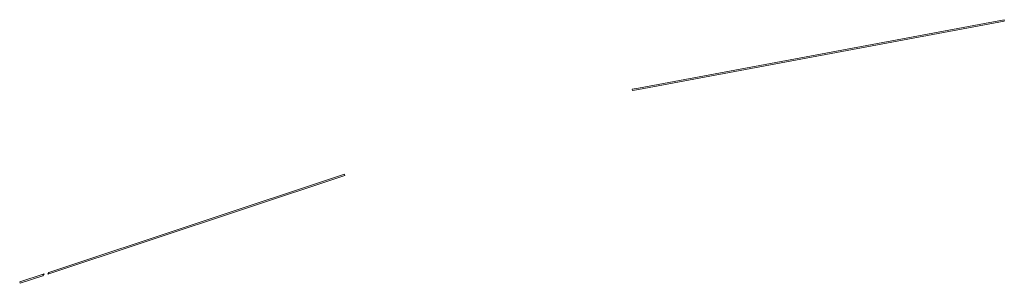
# Model space of a CAD drawing. Extents: x 212171 to 228808, y 571701 to 593093.
# Tile 12 of 97: x 220653 to 221082, y 578489 to 578604. Entities that reach past the tile are written whole.
import ezdxf

# ---------------------------------------------------------------- set-up
doc = ezdxf.new("R2010")
doc.units = 0
doc.layers.add('016 Alles planjaar 2023', color=72, linetype='Continuous', lineweight=20, true_color=0x1e90ff)

msp = doc.modelspace()

# ---------------------------------------------------------------- hatches: boundary and pattern name
at = {"layer": '016 Alles planjaar 2023', "true_color": 0x1e90ff}
h = msp.add_hatch(dxfattribs=at)
h.set_pattern_fill('DQ_CLEAR', color=72, style=0)
h.set_pattern_definition([])
h.paths.add_polyline_path([(220922.42, 578573.19), (221081.81, 578602.97), (221081.7, 578603.56), (220922.46, 578573.81), (220919.67, 578573.29), (220919.78, 578572.7), (220922.42, 578573.19)])
h = msp.add_hatch(dxfattribs=at)
h.set_pattern_fill('DQ_CLEAR', color=72, style=0)
h.set_pattern_definition([])
h.paths.add_polyline_path([(220665.43, 578493.53), (220665.05, 578492.77), (220794.49, 578535.72), (220794.3, 578536.3), (220665.43, 578493.53)])
h = msp.add_hatch(dxfattribs=at)
h.set_pattern_fill('DQ_CLEAR', color=72, style=0)
h.set_pattern_definition([])
h.paths.add_polyline_path([(220652.78, 578489.33), (220652.97, 578488.76), (220662.87, 578492.05), (220663.48, 578492.89), (220652.78, 578489.33)])

# ---------------------------------------------------------------- linework, layer by layer
at = {"layer": '016 Alles planjaar 2023', "color": 14, "true_color": 0x004000}
for points in [[(220922.42, 578573.19), (221081.81, 578602.97), (221081.7, 578603.56), (220922.46, 578573.81), (220919.67, 578573.29), (220919.78, 578572.7), (220922.42, 578573.19)], [(220665.43, 578493.53), (220665.05, 578492.77), (220794.49, 578535.72), (220794.3, 578536.3), (220665.43, 578493.53)], [(220652.78, 578489.33), (220652.97, 578488.76), (220662.87, 578492.05), (220663.48, 578492.89), (220652.78, 578489.33)]]:
    msp.add_lwpolyline(points, close=True, dxfattribs=at)

doc.saveas('drawing.dxf')
